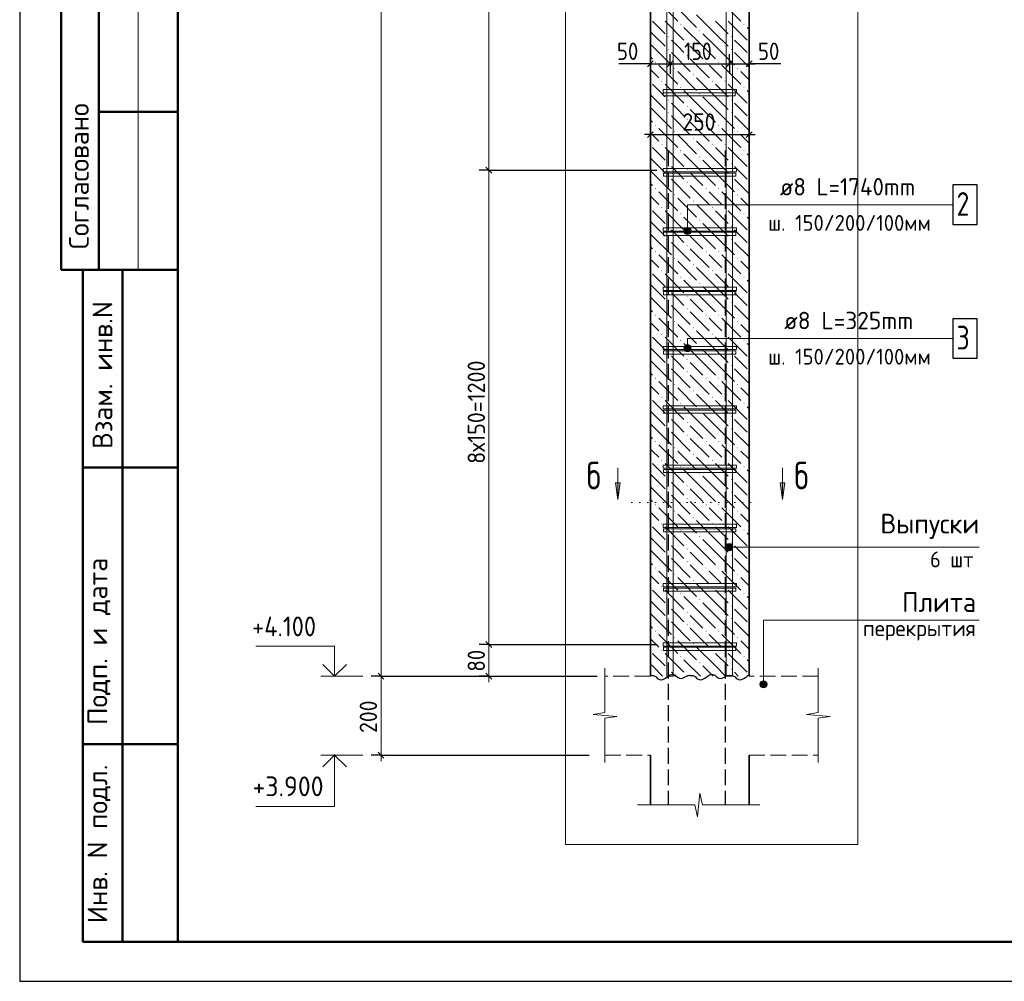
# Model space of a CAD drawing. Header units: millimetres. Extents: x 0 to 50400, y 0 to 35652.
# Tile 1 of 8: x 0 to 14958, y 0 to 14599. Entities that reach past the tile are written whole.
import ezdxf

# ---------------------------------------------------------------- set-up
doc = ezdxf.new("R2010")
doc.units = ezdxf.units.MM
doc.linetypes.add('______2', pattern=[324, 240, -84])
doc.linetypes.add('______9', pattern=[120, 0, -120])
for name, color, linetype, lineweight in [('Standard', 7, 'Continuous', 25), ('ЖБ Перекрытие верхний уровень', 7, 'Continuous', 35), ('ЖБ Пилон', 7, 'Continuous', 35), ('Позиционная метка диаметр_ шаг', 7, 'Continuous', 13), ('Позиционная метка линия выноска', 7, 'Continuous', 13), ('Примечания', 7, 'Continuous', 13), ('Размерная линия_ общее', 7, 'Continuous', 13), ('Узлы символ', 7, 'Continuous', 25)]:
    doc.layers.add(name, color=color, linetype=linetype, lineweight=lineweight)
doc.layers.add('Размерная выноска', color=7, linetype='Continuous')
doc.layers.add('Стена фоновая арматура Х1', color=7, linetype='______2', true_color=0xa0a0a0)
doc.layers.add('Стена Хомут', color=7, linetype='______2', true_color=0xa0a0a0)
doc.styles.add('ISOCPEUR', font='txt')

msp = doc.modelspace()

# ---------------------------------------------------------------- hatches: boundary and pattern name
at = {"layer": 'ЖБ Пилон', "linetype": 'Continuous', "lineweight": 18, "transparency": 33554687}
for points in [[(10036, 14531), (10044, 14539), (10051, 14531), (10044, 14523)], [(10996, 14531), (11004, 14539), (11011, 14531), (11004, 14523)], [(10324, 14435), (10332, 14443), (10339, 14435), (10332, 14427)], [(9844, 14339), (9852, 14347), (9859, 14339), (9852, 14331)], [(10132, 14243), (10140, 14251), (10147, 14243), (10140, 14235)], [(10804, 14339), (10812, 14347), (10819, 14339), (10812, 14331)], [(9844, 14147), (9852, 14155), (9859, 14147), (9852, 14139)], [(10804, 14147), (10812, 14155), (10819, 14147), (10812, 14139)], [(9652, 13955), (9660, 13963), (9667, 13955), (9660, 13947)], [(10132, 14051), (10140, 14059), (10147, 14051), (10140, 14043)], [(10420, 13955), (10428, 13963), (10435, 13955), (10428, 13947)], [(10612, 13955), (10620, 13963), (10627, 13955), (10620, 13947)], [(9940, 13859), (9948, 13867), (9955, 13859), (9948, 13851)], [(10228, 13763), (10236, 13771), (10243, 13763), (10236, 13755)], [(10900, 13859), (10908, 13867), (10915, 13859), (10908, 13851)], [(9748, 13667), (9756, 13675), (9763, 13667), (9756, 13659)], [(10516, 13667), (10524, 13675), (10531, 13667), (10524, 13659)], [(10708, 13667), (10716, 13675), (10723, 13667), (10716, 13659)], [(10036, 13571), (10044, 13579), (10051, 13571), (10044, 13563)], [(10324, 13475), (10332, 13483), (10339, 13475), (10332, 13467)], [(10996, 13571), (11004, 13579), (11011, 13571), (11004, 13563)], [(9844, 13379), (9852, 13387), (9859, 13379), (9852, 13371)], [(10804, 13379), (10812, 13387), (10819, 13379), (10812, 13371)], [(9844, 13187), (9852, 13195), (9859, 13187), (9852, 13179)], [(10132, 13283), (10140, 13291), (10147, 13283), (10140, 13275)], [(10804, 13187), (10812, 13195), (10819, 13187), (10812, 13179)], [(10132, 13091), (10140, 13099), (10147, 13091), (10140, 13083)], [(9652, 12995), (9660, 13003), (9667, 12995), (9660, 12987)], [(9940, 12899), (9948, 12907), (9955, 12899), (9948, 12891)], [(10420, 12995), (10428, 13003), (10435, 12995), (10428, 12987)], [(10612, 12995), (10620, 13003), (10627, 12995), (10620, 12987)], [(10900, 12899), (10908, 12907), (10915, 12899), (10908, 12891)], [(9748, 12707), (9756, 12715), (9763, 12707), (9756, 12699)], [(10228, 12803), (10236, 12811), (10243, 12803), (10236, 12795)], [(10516, 12707), (10524, 12715), (10531, 12707), (10524, 12699)], [(10708, 12707), (10716, 12715), (10723, 12707), (10716, 12699)], [(10036, 12611), (10044, 12619), (10051, 12611), (10044, 12603)], [(10996, 12611), (11004, 12619), (11011, 12611), (11004, 12603)], [(9844, 12419), (9852, 12427), (9859, 12419), (9852, 12411)], [(10324, 12515), (10332, 12523), (10339, 12515), (10332, 12507)], [(10804, 12419), (10812, 12427), (10819, 12419), (10812, 12411)], [(10132, 12323), (10140, 12331), (10147, 12323), (10140, 12315)], [(9844, 12227), (9852, 12235), (9859, 12227), (9852, 12219)], [(10132, 12131), (10140, 12139), (10147, 12131), (10140, 12123)], [(10804, 12227), (10812, 12235), (10819, 12227), (10812, 12219)], [(9652, 12035), (9660, 12043), (9667, 12035), (9660, 12027)], [(10420, 12035), (10428, 12043), (10435, 12035), (10428, 12027)], [(10612, 12035), (10620, 12043), (10627, 12035), (10620, 12027)], [(9940, 11939), (9948, 11947), (9955, 11939), (9948, 11931)], [(10228, 11843), (10236, 11851), (10243, 11843), (10236, 11835)], [(10900, 11939), (10908, 11947), (10915, 11939), (10908, 11931)], [(9748, 11747), (9756, 11755), (9763, 11747), (9756, 11739)], [(10516, 11747), (10524, 11755), (10531, 11747), (10524, 11739)], [(10708, 11747), (10716, 11755), (10723, 11747), (10716, 11739)], [(10036, 11651), (10044, 11659), (10051, 11651), (10044, 11643)], [(10324, 11555), (10332, 11563), (10339, 11555), (10332, 11547)], [(10996, 11651), (11004, 11659), (11011, 11651), (11004, 11643)], [(9844, 11459), (9852, 11467), (9859, 11459), (9852, 11451)], [(10132, 11363), (10140, 11371), (10147, 11363), (10140, 11355)], [(10804, 11459), (10812, 11467), (10819, 11459), (10812, 11451)], [(9844, 11267), (9852, 11275), (9859, 11267), (9852, 11259)], [(10804, 11267), (10812, 11275), (10819, 11267), (10812, 11259)], [(9652, 11075), (9660, 11083), (9667, 11075), (9660, 11067)], [(10132, 11171), (10140, 11179), (10147, 11171), (10140, 11163)], [(10420, 11075), (10428, 11083), (10435, 11075), (10428, 11067)], [(10612, 11075), (10620, 11083), (10627, 11075), (10620, 11067)], [(9940, 10979), (9948, 10987), (9955, 10979), (9948, 10971)], [(10900, 10979), (10908, 10987), (10915, 10979), (10908, 10971)], [(9748, 10787), (9756, 10795), (9763, 10787), (9756, 10779)], [(10228, 10883), (10236, 10891), (10243, 10883), (10236, 10875)], [(10516, 10787), (10524, 10795), (10531, 10787), (10524, 10779)], [(10708, 10787), (10716, 10795), (10723, 10787), (10716, 10779)], [(10036, 10691), (10044, 10699), (10051, 10691), (10044, 10683)], [(10996, 10691), (11004, 10699), (11011, 10691), (11004, 10683)], [(9844, 10499), (9852, 10507), (9859, 10499), (9852, 10491)], [(10324, 10595), (10332, 10603), (10339, 10595), (10332, 10587)], [(10804, 10499), (10812, 10507), (10819, 10499), (10812, 10491)], [(10132, 10403), (10140, 10411), (10147, 10403), (10140, 10395)], [(9844, 10307), (9852, 10315), (9859, 10307), (9852, 10299)], [(10132, 10211), (10140, 10219), (10147, 10211), (10140, 10203)], [(10804, 10307), (10812, 10315), (10819, 10307), (10812, 10299)], [(9652, 10115), (9660, 10123), (9667, 10115), (9660, 10107)], [(9940, 10019), (9948, 10027), (9955, 10019), (9948, 10011)], [(10420, 10115), (10428, 10123), (10435, 10115), (10428, 10107)], [(10612, 10115), (10620, 10123), (10627, 10115), (10620, 10107)], [(10900, 10019), (10908, 10027), (10915, 10019), (10908, 10011)], [(10228, 9923), (10236, 9931), (10243, 9923), (10236, 9915)], [(9748, 9827), (9756, 9835), (9763, 9827), (9756, 9819)], [(10036, 9731), (10044, 9739), (10051, 9731), (10044, 9723)], [(10516, 9827), (10524, 9835), (10531, 9827), (10524, 9819)], [(10708, 9827), (10716, 9835), (10723, 9827), (10716, 9819)], [(10996, 9731), (11004, 9739), (11011, 9731), (11004, 9723)], [(10324, 9635), (10332, 9643), (10339, 9635), (10332, 9627)], [(9844, 9539), (9852, 9547), (9859, 9539), (9852, 9531)], [(10132, 9443), (10140, 9451), (10147, 9443), (10140, 9435)], [(10804, 9539), (10812, 9547), (10819, 9539), (10812, 9531)], [(9844, 9347), (9852, 9355), (9859, 9347), (9852, 9339)], [(10804, 9347), (10812, 9355), (10819, 9347), (10812, 9339)], [(9652, 9155), (9660, 9163), (9667, 9155), (9660, 9147)], [(10132, 9251), (10140, 9259), (10147, 9251), (10140, 9243)], [(10420, 9155), (10428, 9163), (10435, 9155), (10428, 9147)], [(10612, 9155), (10620, 9163), (10627, 9155), (10620, 9147)], [(9940, 9059), (9948, 9067), (9955, 9059), (9948, 9051)], [(10900, 9059), (10908, 9067), (10915, 9059), (10908, 9051)], [(9748, 8867), (9756, 8875), (9763, 8867), (9756, 8859)], [(10228, 8963), (10236, 8971), (10243, 8963), (10236, 8955)], [(10516, 8867), (10524, 8875), (10531, 8867), (10524, 8859)], [(10708, 8867), (10716, 8875), (10723, 8867), (10716, 8859)], [(10036, 8771), (10044, 8779), (10051, 8771), (10044, 8763)], [(10324, 8675), (10332, 8683), (10339, 8675), (10332, 8667)], [(10996, 8771), (11004, 8779), (11011, 8771), (11004, 8763)], [(9844, 8579), (9852, 8587), (9859, 8579), (9852, 8571)], [(10804, 8579), (10812, 8587), (10819, 8579), (10812, 8571)], [(9844, 8387), (9852, 8395), (9859, 8387), (9852, 8379)], [(10132, 8483), (10140, 8491), (10147, 8483), (10140, 8475)], [(10804, 8387), (10812, 8395), (10819, 8387), (10812, 8379)], [(10132, 8291), (10140, 8299), (10147, 8291), (10140, 8283)], [(9652, 8195), (9660, 8203), (9667, 8195), (9660, 8187)], [(9940, 8099), (9948, 8107), (9955, 8099), (9948, 8091)], [(10420, 8195), (10428, 8203), (10435, 8195), (10428, 8187)], [(10612, 8195), (10620, 8203), (10627, 8195), (10620, 8187)], [(10900, 8099), (10908, 8107), (10915, 8099), (10908, 8091)], [(10228, 8003), (10236, 8011), (10243, 8003), (10236, 7995)], [(9748, 7907), (9756, 7915), (9763, 7907), (9756, 7899)], [(10036, 7811), (10044, 7819), (10051, 7811), (10044, 7803)], [(10516, 7907), (10524, 7915), (10531, 7907), (10524, 7899)], [(10708, 7907), (10716, 7915), (10723, 7907), (10716, 7899)], [(10996, 7811), (11004, 7819), (11011, 7811), (11004, 7803)], [(10324, 7715), (10332, 7723), (10339, 7715), (10332, 7707)], [(9844, 7619), (9852, 7627), (9859, 7619), (9852, 7611)], [(10132, 7523), (10140, 7531), (10147, 7523), (10140, 7515)], [(10804, 7619), (10812, 7627), (10819, 7619), (10812, 7611)], [(9844, 7427), (9852, 7435), (9859, 7427), (9852, 7419)], [(10132, 7331), (10140, 7339), (10147, 7331), (10140, 7323)], [(10804, 7427), (10812, 7435), (10819, 7427), (10812, 7419)], [(9652, 7235), (9660, 7243), (9667, 7235), (9660, 7227)], [(10420, 7235), (10428, 7243), (10435, 7235), (10428, 7227)], [(10612, 7235), (10620, 7243), (10627, 7235), (10620, 7227)], [(9940, 7139), (9948, 7147), (9955, 7139), (9948, 7131)], [(10228, 7043), (10236, 7051), (10243, 7043), (10236, 7035)], [(10900, 7139), (10908, 7147), (10915, 7139), (10908, 7131)], [(9748, 6947), (9756, 6955), (9763, 6947), (9756, 6939)], [(10516, 6947), (10524, 6955), (10531, 6947), (10524, 6939)], [(10708, 6947), (10716, 6955), (10723, 6947), (10716, 6939)], [(10036, 6851), (10044, 6859), (10051, 6851), (10044, 6843)], [(10324, 6755), (10332, 6763), (10339, 6755), (10332, 6747)], [(10996, 6851), (11004, 6859), (11011, 6851), (11004, 6843)], [(9844, 6659), (9852, 6667), (9859, 6659), (9852, 6651)], [(10804, 6659), (10812, 6667), (10819, 6659), (10812, 6651)], [(9844, 6467), (9852, 6475), (9859, 6467), (9852, 6459)], [(10132, 6563), (10140, 6571), (10147, 6563), (10140, 6555)], [(10804, 6467), (10812, 6475), (10819, 6467), (10812, 6459)], [(9652, 6275), (9660, 6283), (9667, 6275), (9660, 6267)], [(10132, 6371), (10140, 6379), (10147, 6371), (10140, 6363)], [(10420, 6275), (10428, 6283), (10435, 6275), (10428, 6267)], [(10612, 6275), (10620, 6283), (10627, 6275), (10620, 6267)], [(9940, 6179), (9948, 6187), (9955, 6179), (9948, 6171)], [(10900, 6179), (10908, 6187), (10915, 6179), (10908, 6171)], [(9748, 5987), (9756, 5995), (9763, 5987), (9756, 5979)], [(10228, 6083), (10236, 6091), (10243, 6083), (10236, 6075)], [(10516, 5987), (10524, 5995), (10531, 5987), (10524, 5979)], [(10708, 5987), (10716, 5995), (10723, 5987), (10716, 5979)], [(10036, 5891), (10044, 5899), (10051, 5891), (10044, 5883)], [(10996, 5891), (11004, 5899), (11011, 5891), (11004, 5883)], [(9844, 5699), (9852, 5707), (9859, 5699), (9852, 5691)], [(10324, 5795), (10332, 5803), (10339, 5795), (10332, 5787)], [(10804, 5699), (10812, 5707), (10819, 5699), (10812, 5691)], [(10132, 5603), (10140, 5611), (10147, 5603), (10140, 5595)], [(9844, 5507), (9852, 5515), (9859, 5507), (9852, 5499)], [(10132, 5411), (10140, 5419), (10147, 5411), (10140, 5403)], [(10804, 5507), (10812, 5515), (10819, 5507), (10812, 5499)], [(9652, 5315), (9660, 5323), (9667, 5315), (9660, 5307)], [(10420, 5315), (10428, 5323), (10435, 5315), (10428, 5307)], [(10612, 5315), (10620, 5323), (10627, 5315), (10620, 5307)], [(9940, 5219), (9948, 5227), (9955, 5219), (9948, 5211)], [(10228, 5123), (10236, 5131), (10243, 5123), (10236, 5115)], [(10900, 5219), (10908, 5227), (10915, 5219), (10908, 5211)], [(9748, 5027), (9756, 5035), (9763, 5027), (9756, 5019)], [(10036, 4931), (10044, 4939), (10051, 4931), (10044, 4923)], [(10516, 5027), (10524, 5035), (10531, 5027), (10524, 5019)], [(10708, 5027), (10716, 5035), (10723, 5027), (10716, 5019)], [(10996, 4931), (11004, 4939), (11011, 4931), (11004, 4923)], [(10324, 4835), (10332, 4843), (10339, 4835), (10332, 4827)], [(9844, 4739), (9852, 4747), (9859, 4739), (9852, 4731)], [(10132, 4643), (10140, 4651), (10147, 4643), (10140, 4635)], [(10804, 4739), (10812, 4747), (10819, 4739), (10812, 4731)]]:
    msp.add_hatch(color=7, dxfattribs=at).paths.add_polyline_path(points, flags=16)
at = {"layer": 'Позиционная метка линия выноска', "linetype": 'Continuous', "lineweight": 13, "transparency": 33554687}
for points in [[(10192, 11419), (10099, 11419), (10091, 11392)], [(10192, 11419), (10091, 11392), (10199, 11392)], [(10199, 11392), (10091, 11392), (10099, 11365)], [(10172, 11438), (10118, 11438), (10099, 11419)], [(10172, 11438), (10099, 11419), (10192, 11419)], [(10199, 11392), (10099, 11365), (10192, 11365)], [(10118, 11438), (10172, 11438), (10145, 11446)], [(10192, 11365), (10099, 11365), (10118, 11345)], [(10192, 11365), (10118, 11345), (10172, 11345)], [(10172, 11345), (10118, 11345), (10145, 11338)], [(10192, 9641), (10099, 9641), (10091, 9614)], [(10192, 9641), (10091, 9614), (10199, 9614)], [(10199, 9614), (10091, 9614), (10099, 9587)], [(10172, 9660), (10118, 9660), (10099, 9641)], [(10172, 9660), (10099, 9641), (10192, 9641)], [(10199, 9614), (10099, 9587), (10192, 9587)], [(10192, 9587), (10099, 9587), (10118, 9567)], [(10118, 9660), (10172, 9660), (10145, 9668)], [(10192, 9587), (10118, 9567), (10172, 9567)], [(10172, 9567), (10118, 9567), (10145, 9560)], [(10735, 6564), (10735, 6618), (10727, 6591)], [(10735, 6618), (10754, 6545), (10754, 6638)], [(10735, 6618), (10735, 6564), (10754, 6545)], [(10754, 6638), (10781, 6537), (10781, 6645)], [(10754, 6638), (10754, 6545), (10781, 6537)], [(10781, 6645), (10781, 6537), (10808, 6545)], [(10781, 6645), (10808, 6545), (10808, 6638)], [(10808, 6638), (10808, 6545), (10828, 6564)], [(10808, 6638), (10828, 6564), (10828, 6618)], [(10828, 6618), (10828, 6564), (10835, 6591)], [(11246, 4508), (11353, 4508), (11346, 4535)], [(11246, 4508), (11346, 4535), (11253, 4535)], [(11253, 4481), (11353, 4508), (11246, 4508)], [(11253, 4535), (11346, 4535), (11326, 4555)], [(11253, 4535), (11326, 4555), (11272, 4555)], [(11253, 4481), (11346, 4481), (11353, 4508)], [(11272, 4555), (11326, 4555), (11299, 4562)], [(11272, 4462), (11346, 4481), (11253, 4481)], [(11272, 4462), (11326, 4462), (11346, 4481)], [(11326, 4462), (11272, 4462), (11299, 4454)]]:
    msp.add_hatch(color=7, dxfattribs=at).paths.add_polyline_path(points)
at = {"layer": 'Узлы символ', "linetype": 'Continuous', "lineweight": 13, "transparency": 33554687}
for points in [[(9123, 7566), (9087, 7314), (9051, 7566)], [(11624, 7566), (11588, 7314), (11552, 7566)]]:
    msp.add_hatch(color=7, dxfattribs=at).paths.add_polyline_path(points, flags=16)

# ---------------------------------------------------------------- linework, layer by layer
at = {"layer": 'Standard', "color": 7, "linetype": 'Continuous', "lineweight": 25, "transparency": 33554687}
for p, q in [((2400, 35040), (2400, 1270)), ((9536, 13883), (9626, 13973)), ((9836, 13883), (9926, 13973)), ((10736, 13883), (10826, 13973)), ((11036, 13883), (11126, 13973)), ((9536, 12809), (9626, 12899)), ((11036, 12809), (11126, 12899))]:
    msp.add_line(p, q, dxfattribs=at)
at = {"layer": 'Standard', "color": 7, "linetype": 'Continuous', "lineweight": 50, "transparency": 33554687}
for p, q in [((632, 18600), (632, 10800)), ((632, 18600), (632, 10800)), ((1200, 18600), (1200, 10800)), ((2400, 13200), (1200, 13200)), ((0, 10800), (7, 10800)), ((632, 10800), (2400, 10800)), ((960, 600), (960, 10800)), ((960, 600), (960, 10800)), ((1560, 600), (1560, 10800)), ((960, 7800), (2400, 7800)), ((960, 3600), (2400, 3600)), ((2400, 600), (960, 600))]:
    msp.add_line(p, q, dxfattribs=at)
at = {"layer": 'Standard', "color": 7, "linetype": 'Continuous', "lineweight": 13, "transparency": 33554687}
for p, q in [((1800, 18600), (1800, 10800)), ((5212, 4634), (4576, 4634)), ((5212, 3434), (4576, 3434))]:
    msp.add_line(p, q, dxfattribs=at)
at = {"layer": 'Standard', "color": 7, "linetype": 'Continuous', "lineweight": -3, "transparency": 33554687}
for p, q in [((9581, 13928), (9581, 14078)), ((9881, 13928), (9881, 14078)), ((10781, 13928), (10781, 14078)), ((11081, 13928), (11081, 14078)), ((9581, 13928), (9491, 13928)), ((9581, 13928), (9581, 13778)), ((9581, 13928), (9581, 13928)), ((9581, 13928), (9881, 13928)), ((9881, 13928), (9881, 13778)), ((9881, 13928), (9881, 13928)), ((9881, 13928), (10781, 13928)), ((10781, 13928), (10781, 13778)), ((10781, 13928), (10781, 13927)), ((10781, 13928), (11081, 13928)), ((11081, 13928), (11081, 13778)), ((11081, 13928), (11081, 13928)), ((11081, 13928), (11171, 13928)), ((9581, 12854), (9581, 13004)), ((11081, 12854), (11081, 13004)), ((9581, 12854), (9491, 12854)), ((9581, 12854), (9581, 12704)), ((9581, 12854), (11081, 12854)), ((11081, 12854), (11081, 12704)), ((11081, 12854), (11171, 12854))]:
    msp.add_line(p, q, dxfattribs=at)
at = {"layer": 'Standard', "color": 7, "linetype": 'Continuous', "lineweight": 25, "transparency": 33554687}
msp.add_lwpolyline([(0, 0), (50400, 0), (50400, 35640), (0, 35640), (0, 0)], close=True, dxfattribs=at)
at = {"layer": 'Standard', "color": 220, "linetype": 'Continuous', "lineweight": 13, "transparency": 33554687}
msp.add_lwpolyline([(50400, 35640), (0, 35640), (0, 0), (50400, 0), (50400, 35640)], dxfattribs=at)
at = {"layer": 'Standard', "color": 7, "linetype": 'Continuous', "lineweight": 50, "transparency": 33554687}
msp.add_lwpolyline([(2400, 35040), (49800, 35040), (49800, 600), (2400, 600), (2400, 35040)], close=True, dxfattribs=at)
at = {"layer": 'Standard', "color": 254, "linetype": 'Continuous', "lineweight": 13, "true_color": 0xc4c4ff, "transparency": 33554687}
msp.add_lwpolyline([(8291, 2078), (12732, 2078), (12732, 32387), (8291, 32387), (8291, 2078)], dxfattribs=at)
at = {"layer": 'Standard', "color": 7, "linetype": 'Continuous', "lineweight": 13, "transparency": 33554687}
for points in [[(4785, 4634), (4785, 5090), (3585, 5090)], [(4785, 3434), (4785, 2654), (3585, 2654)]]:
    msp.add_lwpolyline(points, dxfattribs=at)
at = {"layer": 'Standard', "color": 7, "linetype": 'Continuous', "lineweight": 35, "transparency": 33554687}
for points in [[(4963, 4812), (4785, 4634), (4607, 4812)], [(4963, 3255), (4785, 3434), (4607, 3255)]]:
    msp.add_lwpolyline(points, dxfattribs=at)
at = {"layer": 'ЖБ Перекрытие верхний уровень', "color": 7, "linetype": '______2', "lineweight": 18, "transparency": 33554687}
for p, q in [((9581, 4634), (8891, 4634)), ((12132, 4634), (11081, 4634)), ((8891, 3434), (9581, 3434)), ((11081, 3434), (12132, 3434))]:
    msp.add_line(p, q, dxfattribs=at)
at = {"layer": 'ЖБ Пилон', "color": 7, "linetype": 'Continuous', "lineweight": 35, "transparency": 33554687}
for p, q in [((9581, 28634), (9581, 4634)), ((11081, 4634), (11081, 28634)), ((9581, 3434), (9581, 2678)), ((11081, 2678), (11081, 3434))]:
    msp.add_line(p, q, dxfattribs=at)
at = {"layer": 'ЖБ Пилон', "color": 9, "linetype": 'Continuous', "lineweight": 18, "true_color": 0xc7c7c7, "transparency": 33554687}
for p, q in [((9708, 14867), (9996, 14579)), ((10668, 14867), (10956, 14579)), ((9996, 14771), (10284, 14483)), ((10572, 14387), (10284, 14675)), ((9612, 14579), (9804, 14387)), ((9804, 14579), (10092, 14291)), ((10572, 14579), (10764, 14387)), ((10764, 14579), (11052, 14291)), ((9612, 14387), (9581, 14417)), ((9612, 14387), (9804, 14195)), ((10380, 14195), (10092, 14483)), ((10380, 14387), (10572, 14195)), ((10572, 14387), (10764, 14195)), ((11081, 14453), (11052, 14483)), ((9581, 14225), (9612, 14195)), ((9996, 14195), (9900, 14291)), ((10956, 14195), (10860, 14291)), ((9612, 14195), (9900, 13907)), ((9900, 14099), (10188, 13811)), ((10092, 14099), (9996, 14195)), ((10188, 14195), (10380, 14003)), ((10380, 14195), (10572, 14003)), ((10572, 14195), (10860, 13907)), ((10860, 14099), (11081, 13877)), ((11052, 14099), (10956, 14195)), ((9581, 14033), (9612, 14003)), ((10188, 14003), (10476, 13715)), ((9612, 13811), (9581, 13841)), ((9708, 13715), (9612, 13811)), ((9708, 13907), (9996, 13619)), ((9996, 13811), (10284, 13523)), ((10572, 13811), (10476, 13907)), ((10668, 13715), (10572, 13811)), ((10668, 13907), (10956, 13619)), ((10956, 13811), (11081, 13685)), ((9612, 13619), (9804, 13427)), ((9804, 13619), (10092, 13331)), ((10572, 13427), (10284, 13715)), ((10572, 13619), (10764, 13427)), ((10764, 13619), (11052, 13331)), ((10380, 13235), (10092, 13523)), ((11081, 13493), (11052, 13523)), ((9612, 13427), (9581, 13457)), ((9612, 13427), (9804, 13235)), ((9996, 13235), (9900, 13331)), ((10380, 13427), (10572, 13235)), ((10572, 13427), (10764, 13235)), ((10956, 13235), (10860, 13331)), ((9581, 13265), (9612, 13235)), ((9612, 13235), (9900, 12947)), ((10092, 13139), (9996, 13235)), ((10188, 13235), (10380, 13043)), ((10380, 13235), (10572, 13043)), ((10572, 13235), (10860, 12947)), ((11052, 13139), (10956, 13235)), ((9581, 13073), (9612, 13043)), ((9900, 13139), (10188, 12851)), ((10188, 13043), (10476, 12755)), ((10860, 13139), (11081, 12917)), ((9612, 12851), (9581, 12881)), ((9708, 12947), (9996, 12659)), ((10572, 12851), (10476, 12947)), ((10668, 12947), (10956, 12659)), ((9708, 12755), (9612, 12851)), ((9996, 12851), (10284, 12563)), ((10572, 12467), (10284, 12755)), ((10668, 12755), (10572, 12851)), ((10956, 12851), (11081, 12725)), ((9612, 12659), (9804, 12467)), ((9804, 12659), (10092, 12371)), ((10572, 12659), (10764, 12467)), ((10764, 12659), (11052, 12371)), ((9612, 12467), (9581, 12497)), ((9612, 12467), (9804, 12275)), ((10380, 12275), (10092, 12563)), ((10380, 12467), (10572, 12275)), ((10572, 12467), (10764, 12275)), ((11081, 12533), (11052, 12563)), ((9581, 12305), (9612, 12275)), ((9612, 12275), (9900, 11987)), ((9996, 12275), (9900, 12371)), ((10092, 12179), (9996, 12275)), ((10188, 12275), (10380, 12083)), ((10380, 12275), (10572, 12083)), ((10572, 12275), (10860, 11987)), ((10956, 12275), (10860, 12371)), ((11052, 12179), (10956, 12275)), ((9900, 12179), (10188, 11891)), ((10860, 12179), (11081, 11957)), ((9581, 12113), (9612, 12083)), ((9708, 11987), (9996, 11699)), ((10188, 12083), (10476, 11795)), ((10572, 11891), (10476, 11987)), ((10668, 11987), (10956, 11699)), ((9612, 11891), (9581, 11921)), ((9708, 11795), (9612, 11891)), ((9996, 11891), (10284, 11603)), ((10668, 11795), (10572, 11891)), ((10956, 11891), (11081, 11765)), ((9612, 11699), (9804, 11507)), ((9804, 11699), (10092, 11411)), ((10572, 11507), (10284, 11795)), ((10572, 11699), (10764, 11507)), ((10764, 11699), (11052, 11411)), ((9612, 11507), (9581, 11537)), ((10380, 11315), (10092, 11603)), ((11081, 11573), (11052, 11603)), ((9612, 11507), (9804, 11315)), ((9996, 11315), (9900, 11411)), ((10380, 11507), (10572, 11315)), ((10572, 11507), (10764, 11315)), ((10956, 11315), (10860, 11411)), ((9581, 11345), (9612, 11315)), ((9612, 11315), (9900, 11027)), ((9900, 11219), (10188, 10931)), ((10092, 11219), (9996, 11315)), ((10188, 11315), (10380, 11123)), ((10380, 11315), (10572, 11123)), ((10572, 11315), (10860, 11027)), ((10860, 11219), (11081, 10997)), ((11052, 11219), (10956, 11315)), ((9581, 11153), (9612, 11123)), ((10188, 11123), (10476, 10835)), ((9612, 10931), (9581, 10961)), ((9708, 10835), (9612, 10931)), ((9708, 11027), (9996, 10739)), ((9996, 10931), (10284, 10643)), ((10572, 10931), (10476, 11027)), ((10668, 10835), (10572, 10931)), ((10668, 11027), (10956, 10739)), ((10956, 10931), (11081, 10805)), ((10572, 10547), (10284, 10835)), ((9612, 10739), (9804, 10547)), ((9804, 10739), (10092, 10451)), ((10380, 10355), (10092, 10643)), ((10572, 10739), (10764, 10547)), ((10764, 10739), (11052, 10451)), ((11081, 10613), (11052, 10643)), ((9612, 10547), (9581, 10577)), ((9612, 10547), (9804, 10355)), ((10380, 10547), (10572, 10355)), ((10572, 10547), (10764, 10355)), ((9581, 10385), (9612, 10355)), ((9612, 10355), (9900, 10067)), ((9996, 10355), (9900, 10451)), ((10092, 10259), (9996, 10355)), ((10188, 10355), (10380, 10163)), ((10380, 10355), (10572, 10163)), ((10572, 10355), (10860, 10067)), ((10956, 10355), (10860, 10451)), ((11052, 10259), (10956, 10355)), ((9581, 10193), (9612, 10163)), ((9900, 10259), (10188, 9971)), ((10860, 10259), (11081, 10037)), ((9708, 10067), (9996, 9779)), ((10188, 10163), (10476, 9875)), ((10572, 9971), (10476, 10067)), ((10668, 10067), (10956, 9779)), ((9612, 9971), (9581, 10001)), ((9708, 9875), (9612, 9971)), ((9996, 9971), (10284, 9683)), ((10572, 9587), (10284, 9875)), ((10668, 9875), (10572, 9971)), ((10956, 9971), (11081, 9845)), ((9612, 9779), (9804, 9587)), ((9804, 9779), (10092, 9491)), ((10572, 9779), (10764, 9587)), ((10764, 9779), (11052, 9491)), ((9612, 9587), (9581, 9617)), ((9612, 9587), (9804, 9395)), ((10380, 9395), (10092, 9683)), ((10380, 9587), (10572, 9395)), ((10572, 9587), (10764, 9395)), ((11081, 9653), (11052, 9683)), ((9581, 9425), (9612, 9395)), ((9996, 9395), (9900, 9491)), ((10956, 9395), (10860, 9491)), ((9612, 9395), (9900, 9107)), ((9900, 9299), (10188, 9011)), ((10092, 9299), (9996, 9395)), ((10188, 9395), (10380, 9203)), ((10380, 9395), (10572, 9203)), ((10572, 9395), (10860, 9107)), ((10860, 9299), (11081, 9077)), ((11052, 9299), (10956, 9395)), ((9581, 9233), (9612, 9203)), ((10188, 9203), (10476, 8915)), ((9612, 9011), (9581, 9041)), ((9708, 8915), (9612, 9011)), ((9708, 9107), (9996, 8819)), ((9996, 9011), (10284, 8723)), ((10572, 9011), (10476, 9107)), ((10668, 8915), (10572, 9011)), ((10668, 9107), (10956, 8819)), ((10956, 9011), (11081, 8885)), ((10572, 8627), (10284, 8915)), ((9612, 8819), (9804, 8627)), ((9804, 8819), (10092, 8531)), ((10380, 8435), (10092, 8723)), ((10572, 8819), (10764, 8627)), ((10764, 8819), (11052, 8531)), ((11081, 8693), (11052, 8723)), ((9612, 8627), (9581, 8657)), ((9612, 8627), (9804, 8435)), ((9996, 8435), (9900, 8531)), ((10380, 8627), (10572, 8435)), ((10572, 8627), (10764, 8435)), ((10956, 8435), (10860, 8531)), ((9581, 8465), (9612, 8435)), ((9612, 8435), (9900, 8147)), ((10092, 8339), (9996, 8435)), ((10188, 8435), (10380, 8243)), ((10380, 8435), (10572, 8243)), ((10572, 8435), (10860, 8147)), ((11052, 8339), (10956, 8435)), ((9581, 8273), (9612, 8243)), ((9900, 8339), (10188, 8051)), ((10188, 8243), (10476, 7955)), ((10860, 8339), (11081, 8117)), ((9612, 8051), (9581, 8081)), ((9708, 8147), (9996, 7859)), ((10572, 8051), (10476, 8147)), ((10668, 8147), (10956, 7859)), ((9708, 7955), (9612, 8051)), ((9996, 8051), (10284, 7763)), ((10572, 7667), (10284, 7955)), ((10668, 7955), (10572, 8051)), ((10956, 8051), (11081, 7925)), ((9612, 7859), (9804, 7667)), ((9804, 7859), (10092, 7571)), ((10572, 7859), (10764, 7667)), ((10764, 7859), (11052, 7571)), ((9612, 7667), (9581, 7697)), ((9612, 7667), (9804, 7475)), ((10380, 7475), (10092, 7763)), ((10380, 7667), (10572, 7475)), ((10572, 7667), (10764, 7475)), ((11081, 7733), (11052, 7763)), ((9581, 7505), (9612, 7475)), ((9996, 7475), (9900, 7571)), ((10956, 7475), (10860, 7571)), ((9612, 7475), (9900, 7187)), ((9900, 7379), (10188, 7091)), ((10092, 7379), (9996, 7475)), ((10188, 7475), (10380, 7283)), ((10380, 7475), (10572, 7283)), ((10572, 7475), (10860, 7187)), ((10860, 7379), (11081, 7157)), ((11052, 7379), (10956, 7475)), ((9581, 7313), (9612, 7283)), ((9708, 7187), (9996, 6899)), ((10188, 7283), (10476, 6995)), ((10572, 7091), (10476, 7187)), ((10668, 7187), (10956, 6899)), ((9612, 7091), (9581, 7121)), ((9708, 6995), (9612, 7091)), ((9996, 7091), (10284, 6803)), ((10668, 6995), (10572, 7091)), ((10956, 7091), (11081, 6965)), ((9612, 6899), (9804, 6707)), ((9804, 6899), (10092, 6611)), ((10572, 6707), (10284, 6995)), ((10572, 6899), (10764, 6707)), ((10764, 6899), (11052, 6611)), ((9612, 6707), (9581, 6737)), ((10380, 6515), (10092, 6803)), ((11081, 6773), (11052, 6803)), ((9612, 6707), (9804, 6515)), ((9996, 6515), (9900, 6611)), ((10380, 6707), (10572, 6515)), ((10572, 6707), (10764, 6515)), ((10956, 6515), (10860, 6611)), ((9581, 6545), (9612, 6515)), ((9612, 6515), (9900, 6227)), ((10092, 6419), (9996, 6515)), ((10188, 6515), (10380, 6323)), ((10380, 6515), (10572, 6323)), ((10572, 6515), (10860, 6227)), ((11052, 6419), (10956, 6515)), ((9581, 6353), (9612, 6323)), ((9900, 6419), (10188, 6131)), ((10188, 6323), (10476, 6035)), ((10860, 6419), (11081, 6197)), ((9612, 6131), (9581, 6161)), ((9708, 6227), (9996, 5939)), ((10572, 6131), (10476, 6227)), ((10668, 6227), (10956, 5939)), ((9708, 6035), (9612, 6131)), ((9996, 6131), (10284, 5843)), ((10572, 5747), (10284, 6035)), ((10668, 6035), (10572, 6131)), ((10956, 6131), (11081, 6005)), ((9612, 5939), (9804, 5747)), ((9804, 5939), (10092, 5651)), ((10380, 5555), (10092, 5843)), ((10572, 5939), (10764, 5747)), ((10764, 5939), (11052, 5651)), ((11081, 5813), (11052, 5843)), ((9612, 5747), (9581, 5777)), ((9612, 5747), (9804, 5555)), ((10380, 5747), (10572, 5555)), ((10572, 5747), (10764, 5555)), ((9581, 5585), (9612, 5555)), ((9612, 5555), (9900, 5267)), ((9996, 5555), (9900, 5651)), ((10092, 5459), (9996, 5555)), ((10188, 5555), (10380, 5363)), ((10380, 5555), (10572, 5363)), ((10572, 5555), (10860, 5267)), ((10956, 5555), (10860, 5651)), ((11052, 5459), (10956, 5555)), ((9581, 5393), (9612, 5363)), ((9900, 5459), (10188, 5171)), ((10860, 5459), (11081, 5237)), ((9708, 5267), (9996, 4979)), ((10188, 5363), (10476, 5075)), ((10572, 5171), (10476, 5267)), ((10668, 5267), (10956, 4979)), ((9612, 5171), (9581, 5201)), ((9708, 5075), (9612, 5171)), ((9996, 5171), (10284, 4883)), ((10668, 5075), (10572, 5171)), ((10956, 5171), (11081, 5045)), ((9612, 4979), (9804, 4787)), ((9804, 4979), (10092, 4691)), ((10572, 4787), (10284, 5075)), ((10572, 4979), (10764, 4787)), ((10764, 4979), (11052, 4691)), ((9612, 4787), (9581, 4817)), ((9612, 4787), (9765, 4634)), ((10341, 4634), (10092, 4883)), ((10380, 4787), (10533, 4634)), ((10572, 4787), (10725, 4634)), ((11081, 4853), (11052, 4883)), ((9957, 4634), (9900, 4691)), ((10917, 4634), (10860, 4691))]:
    msp.add_line(p, q, dxfattribs=at)
at = {"layer": 'Позиционная метка линия выноска', "color": 253, "linetype": '______2', "lineweight": 25, "true_color": 0xa0a0a0, "transparency": 33554687}
for p, q in [((9853, 12614), (9853, 2678)), ((10716, 12614), (10716, 2678))]:
    msp.add_line(p, q, dxfattribs=at)
at = {"layer": 'Позиционная метка линия выноска', "color": 7, "linetype": 'Continuous', "lineweight": 13, "transparency": 33554687}
for p, q in [((10091, 11392), (10091, 11392)), ((10145, 11446), (10145, 11446)), ((10199, 11392), (10199, 11392)), ((10145, 11338), (10145, 11338)), ((10091, 9614), (10091, 9614)), ((10145, 9668), (10145, 9668)), ((10199, 9614), (10199, 9614)), ((10145, 9560), (10145, 9560)), ((10727, 6591), (10727, 6591)), ((10781, 6645), (10781, 6645)), ((10835, 6591), (10835, 6591)), ((10781, 6537), (10781, 6537)), ((11246, 4508), (11246, 4508)), ((11299, 4562), (11299, 4562)), ((11353, 4508), (11353, 4508)), ((11299, 4454), (11299, 4454))]:
    msp.add_line(p, q, dxfattribs=at)
for points in [[(14174, 11790), (10145, 11790), (10145, 11392)], [(14174, 9760), (10145, 9760), (10145, 9614)], [(10781, 6591), (11580, 6591), (14575, 6591)], [(11299, 4508), (11299, 5481), (14575, 5481)]]:
    msp.add_lwpolyline(points, dxfattribs=at)
for centre in [(10145, 11392), (10145, 9614), (10781, 6591), (11299, 4508)]:
    msp.add_circle(centre, 54, dxfattribs=at)
at = {"layer": 'Примечания', "color": 7, "linetype": 'Continuous', "lineweight": 13, "transparency": 33554687}
for p, q in [((8891, 4754), (8891, 4080)), ((12131, 4754), (12131, 4080)), ((8891, 4080), (8711, 4051)), ((8711, 4051), (9071, 4022)), ((12131, 4080), (11951, 4051)), ((11951, 4051), (12311, 4022)), ((9071, 4022), (8891, 3994)), ((8891, 3994), (8891, 3320)), ((12311, 4022), (12131, 3994)), ((12131, 3994), (12131, 3320)), ((8891, 3320), (8891, 3320)), ((12131, 3320), (12131, 3320)), ((10297, 2498), (10334, 2858)), ((10334, 2858), (10371, 2678)), ((9385, 2678), (10259, 2678)), ((10259, 2678), (10297, 2498)), ((10371, 2678), (11245, 2678)), ((11245, 2678), (11245, 2678))]:
    msp.add_line(p, q, dxfattribs=at)
at = {"layer": 'Примечания', "color": 7, "linetype": 'Continuous', "lineweight": 25, "transparency": 33554687}
for points in [[(9581, 4644), (9604, 4644), (9628, 4641), (9649, 4633), (9667, 4620), (9682, 4604), (9699, 4591), (9721, 4583), (9745, 4579), (9768, 4584), (9790, 4592), (9811, 4602), (9829, 4615), (9845, 4629), (9862, 4642), (9883, 4653), (9905, 4659), (9929, 4658), (9953, 4652), (9970, 4639), (9986, 4624), (10003, 4610), (10023, 4600), (10047, 4598), (10070, 4603), (10091, 4612), (10112, 4623), (10133, 4633), (10153, 4642), (10177, 4647), (10181, 4647)], [(10181, 4644), (10204, 4644), (10228, 4641), (10249, 4633), (10267, 4620), (10282, 4604), (10299, 4591), (10321, 4583), (10345, 4579), (10368, 4584), (10390, 4592), (10411, 4602), (10429, 4615), (10445, 4629), (10462, 4642), (10483, 4653), (10505, 4659), (10529, 4658), (10553, 4652), (10570, 4639), (10586, 4624), (10603, 4610), (10623, 4600), (10647, 4598), (10670, 4603), (10691, 4612), (10712, 4623), (10733, 4633), (10753, 4642), (10777, 4647), (10781, 4647)], [(10781, 4644), (10804, 4644), (10828, 4641), (10849, 4633), (10867, 4620), (10882, 4604), (10899, 4591), (10921, 4583), (10945, 4579), (10968, 4584), (10990, 4592), (11011, 4602), (11029, 4615), (11045, 4629), (11062, 4642), (11081, 4652)]]:
    msp.add_lwpolyline(points, dxfattribs=at)
at = {"layer": 'Размерная выноска', "color": 7, "linetype": 'Continuous', "lineweight": -3, "transparency": 33554687}
for p, q in [((9581, 13928), (9101, 13928)), ((11561, 13928), (11081, 13928))]:
    msp.add_line(p, q, dxfattribs=at)
at = {"layer": 'Размерная линия_ общее', "color": 7, "linetype": 'Continuous', "lineweight": 13, "transparency": 33554687}
for p, q in [((5489, 28634), (5489, 4634)), ((7129, 12314), (7129, 25514)), ((7129, 5114), (7129, 12314)), ((7129, 4634), (7129, 5114)), ((5489, 4634), (5489, 3434)), ((7129, 4634), (7129, 4544)), ((5489, 3434), (5489, 3344))]:
    msp.add_line(p, q, dxfattribs=at)
at = {"layer": 'Размерная линия_ общее', "color": 7, "linetype": 'Continuous', "lineweight": -3, "transparency": 33554687}
for p, q in [((7129, 12314), (6979, 12314)), ((7129, 12314), (7279, 12314)), ((7129, 12314), (9681, 12314)), ((7129, 5114), (6979, 5114)), ((7129, 5114), (7279, 5114)), ((5489, 4634), (5339, 4634)), ((5489, 4634), (5639, 4634)), ((5489, 4634), (8771, 4634)), ((7129, 4634), (6979, 4634)), ((7129, 4634), (7279, 4634)), ((7129, 4634), (7129, 4634)), ((5489, 3434), (5339, 3434)), ((5489, 3434), (5639, 3434)), ((5489, 3434), (8651, 3434))]:
    msp.add_line(p, q, dxfattribs=at)
at = {"layer": 'Размерная линия_ общее', "color": 7, "linetype": 'Continuous', "lineweight": 25, "transparency": 33554687}
for p, q in [((7174, 12269), (7084, 12359)), ((7174, 5069), (7084, 5159)), ((5444, 4679), (5534, 4589)), ((7174, 4589), (7084, 4679)), ((5444, 3479), (5534, 3389))]:
    msp.add_line(p, q, dxfattribs=at)
at = {"layer": 'Размерная линия_ общее', "color": 7, "linetype": 'Continuous', "lineweight": -3, "transparency": 33554687}
msp.add_lwpolyline([(7129, 5114), (7739, 5114), (7739, 5114), (9685, 5114)], dxfattribs=at)
at = {"layer": 'Стена фоновая арматура Х1', "color": 7, "linetype": 'Continuous', "lineweight": 18, "transparency": 33554687}
for points in [[(10733, 4634), (10733, 29204), (10727, 29249), (10712, 29294), (10689, 29336), (10660, 29370), (10626, 29399), (10584, 29422), (10539, 29437), (10493, 29444), (8843, 29444), (8843, 29540), (10500, 29540), (10560, 29531), (10623, 29510), (10681, 29478), (10728, 29438), (10768, 29391), (10800, 29333), (10821, 29270), (10829, 29210), (10829, 4634), (10733, 4634)], [(10733, 4634), (10733, 29204), (10727, 29249), (10712, 29294), (10689, 29336), (10660, 29370), (10626, 29399), (10584, 29422), (10539, 29437), (10493, 29444), (8843, 29444), (8843, 29540), (10500, 29540), (10560, 29531), (10623, 29510), (10681, 29478), (10728, 29438), (10768, 29391), (10800, 29333), (10821, 29270), (10829, 29210), (10829, 4634), (10733, 4634)], [(10733, 4634), (10733, 29204), (10727, 29249), (10712, 29294), (10689, 29336), (10660, 29370), (10626, 29399), (10584, 29422), (10539, 29437), (10493, 29444), (8843, 29444), (8843, 29540), (10500, 29540), (10560, 29531), (10623, 29510), (10681, 29478), (10728, 29438), (10768, 29391), (10800, 29333), (10821, 29270), (10829, 29210), (10829, 4634), (10733, 4634)], [(9833, 4634), (9833, 29210), (9842, 29270), (9863, 29333), (9895, 29391), (9935, 29438), (9982, 29478), (10040, 29510), (10102, 29531), (10163, 29540), (12180, 29540), (12180, 29444), (10169, 29444), (10124, 29437), (10079, 29422), (10037, 29399), (10003, 29370), (9974, 29336), (9951, 29294), (9936, 29249), (9929, 29204), (9929, 4634), (9833, 4634)], [(9833, 4634), (9833, 29210), (9842, 29270), (9863, 29333), (9895, 29391), (9935, 29438), (9982, 29478), (10040, 29510), (10102, 29531), (10163, 29540), (12180, 29540), (12180, 29444), (10169, 29444), (10124, 29437), (10079, 29422), (10037, 29399), (10003, 29370), (9974, 29336), (9951, 29294), (9936, 29249), (9929, 29204), (9929, 4634), (9833, 4634)], [(9833, 4634), (9833, 29210), (9842, 29270), (9863, 29333), (9895, 29391), (9935, 29438), (9982, 29478), (10040, 29510), (10102, 29531), (10163, 29540), (12180, 29540), (12180, 29444), (10169, 29444), (10124, 29437), (10079, 29422), (10037, 29399), (10003, 29370), (9974, 29336), (9951, 29294), (9936, 29249), (9929, 29204), (9929, 4634), (9833, 4634)]]:
    msp.add_lwpolyline(points, dxfattribs=at)
at = {"layer": 'Стена Хомут', "color": 36, "linetype": 'Continuous', "lineweight": 13, "true_color": 0x6e3c1e, "transparency": 33554687}
for points in [[(9773, 13538), (10889, 13538), (10889, 13490), (9773, 13490), (9773, 13538)], [(9773, 13490), (10871, 13490), (10871, 13442), (9773, 13442), (9773, 13490)], [(9773, 12338), (10889, 12338), (10889, 12290), (9773, 12290), (9773, 12338)], [(9782, 12271), (10880, 12271), (10880, 12223), (9782, 12223), (9782, 12271)], [(9773, 11438), (10889, 11438), (10889, 11390), (9773, 11390), (9773, 11438)], [(9782, 11371), (10880, 11371), (10880, 11323), (9782, 11323), (9782, 11371)], [(9773, 10538), (10889, 10538), (10889, 10490), (9773, 10490), (9773, 10538)], [(9782, 10471), (10880, 10471), (10880, 10423), (9782, 10423), (9782, 10471)], [(9773, 9638), (10889, 9638), (10889, 9590), (9773, 9590), (9773, 9638)], [(9782, 9571), (10880, 9571), (10880, 9523), (9782, 9523), (9782, 9571)], [(9773, 8738), (10889, 8738), (10889, 8690), (9773, 8690), (9773, 8738)], [(9782, 8671), (10880, 8671), (10880, 8623), (9782, 8623), (9782, 8671)], [(9773, 7838), (10889, 7838), (10889, 7790), (9773, 7790), (9773, 7838)], [(9782, 7771), (10880, 7771), (10880, 7723), (9782, 7723), (9782, 7771)], [(9773, 6938), (10889, 6938), (10889, 6890), (9773, 6890), (9773, 6938)], [(9782, 6871), (10880, 6871), (10880, 6823), (9782, 6823), (9782, 6871)], [(9773, 6038), (10889, 6038), (10889, 5990), (9773, 5990), (9773, 6038)], [(9782, 5971), (10880, 5971), (10880, 5923), (9782, 5923), (9782, 5971)], [(9773, 5138), (10889, 5138), (10889, 5090), (9773, 5090), (9773, 5138)], [(9782, 5071), (10880, 5071), (10880, 5023), (9782, 5023), (9782, 5071)]]:
    msp.add_lwpolyline(points, dxfattribs=at)
at = {"layer": 'Стена Хомут', "color": 7, "linetype": 'Continuous', "lineweight": 25, "transparency": 33554687}
for points in [[(14174, 11490), (14546, 11490), (14546, 12090), (14174, 12090), (14174, 11490)], [(14174, 9460), (14546, 9460), (14546, 10060), (14174, 10060), (14174, 9460)]]:
    msp.add_lwpolyline(points, dxfattribs=at)
at = {"layer": 'Узлы символ', "color": 7, "linetype": 'Continuous', "lineweight": 13, "transparency": 33554687}
for p, q in [((9087, 7314), (9087, 7794)), ((11588, 7314), (11588, 7794)), ((9087, 7314), (9051, 7566)), ((9051, 7566), (9123, 7566)), ((9087, 7566), (9087, 7584)), ((9123, 7566), (9087, 7314)), ((11588, 7314), (11552, 7566)), ((11552, 7566), (11624, 7566)), ((11588, 7566), (11588, 7584)), ((11624, 7566), (11588, 7314)), ((9087, 7314), (9087, 7314)), ((9087, 7314), (9087, 7314)), ((9087, 7314), (9087, 7314)), ((11588, 7314), (11588, 7314)), ((11588, 7314), (11588, 7314)), ((11588, 7314), (11588, 7314))]:
    msp.add_line(p, q, dxfattribs=at)
at = {"layer": 'Узлы символ', "color": 7, "linetype": '______9', "lineweight": 13, "transparency": 33554687}
msp.add_line((9301, 7267), (11341, 7267), dxfattribs=at)

# ---------------------------------------------------------------- texts
at = {"layer": 'Standard', "color": 7, "linetype": 'Continuous', "lineweight": 25, "transparency": 33554687, "char_height": 264, "attachment_point": 7, "style": 'ISOCPEUR'}
for s, insert, width in [('\\W0.87;50', (9073, 13988), 484.71), ('\\W0.83;150', (10094, 13988), 610.29), ('\\W0.87;50', (11216, 13988), 484.72), ('\\W0.91;250', (10067, 12914), 674.39)]:
    msp.add_mtext(s, dxfattribs=dict(at, insert=insert, width=width))
at = {"layer": 'Standard', "color": 7, "linetype": 'Continuous', "lineweight": 50, "transparency": 33554687, "char_height": 300, "attachment_point": 7, "rotation": 90, "style": 'ISOCPEUR'}
for s, insert, width in [('\\A1;{\\fISOCPEUR|i0|b0;\\H300.000000;\\W1.000000;\\C7;Согласовано}\\P', (1050, 11114), 2486.25), ('\\A1;{\\fISOCPEUR|i0|b0;\\H300.000000;\\W1.000000;\\C7;Взам. инв.N}\\P', (1408, 8083), 2290.92), ('\\A1;{\\fISOCPEUR|i0|b0;\\H300.000000;\\W1.000000;\\C7;Подп. и дата}\\P', (1379, 3891), 2636.47), ('\\A1;{\\fISOCPEUR|i0|b0;\\H300.000000;\\W1.000000;\\C7;Инв. N подл.}\\P', (1379, 881), 2426.15)]:
    msp.add_mtext(s, dxfattribs=dict(at, insert=insert, width=width))
at = {"layer": 'ЖБ Пилон', "color": 7, "linetype": 'Continuous', "lineweight": 25, "transparency": 33554687, "char_height": 300, "attachment_point": 7, "style": 'ISOCPEUR'}
for s, insert, width in [('\\W0.90;+4.100', (3531, 5238), 1244.55), ('\\W0.95;+3.900', (3537, 2810), 1281.45)]:
    msp.add_mtext(s, dxfattribs=dict(at, insert=insert, width=width))
at = {"layer": 'Позиционная метка диаметр_ шаг', "color": 7, "linetype": 'Continuous', "lineweight": 18, "transparency": 33554687, "char_height": 240, "width": 2680.09, "attachment_point": 7, "style": 'ISOCPEUR'}
for insert in [(11370, 11394), (11370, 9363)]:
    msp.add_mtext('\\W0.95;ш. 150/200/100мм', dxfattribs=dict(at, insert=insert))
at = {"layer": 'Позиционная метка диаметр_ шаг', "color": 7, "linetype": 'Continuous', "lineweight": 25, "transparency": 33554687, "attachment_point": 7, "style": 'ISOCPEUR'}
for s, insert, char_height, width in [('\\W0.96;Выпуски', (13075, 6717), 300, 1643.32), ('\\W0.94;6 шт', (13830, 6285), 240, 856.52), ('\\W0.95;Плита', (13405, 5607), 300, 1311.99), ('\\W0.97;перекрытия', (12810, 5175), 240, 1867.51)]:
    msp.add_mtext(s, dxfattribs=dict(at, insert=insert, char_height=char_height, width=width))
at = {"layer": 'Размерная линия_ общее', "color": 7, "linetype": 'Continuous', "lineweight": 25, "transparency": 33554687, "char_height": 264, "attachment_point": 7, "rotation": 90, "style": 'ISOCPEUR'}
for s, insert, width in [('\\W0.92;8х150=1200', (7069, 7856), 1862.15), ('\\W0.87;80', (7069, 4702), 484.71), ('\\W0.91;200', (5429, 3770), 674.38)]:
    msp.add_mtext(s, dxfattribs=dict(at, insert=insert, width=width))
at = {"layer": 'Стена Хомут', "color": 7, "linetype": 'Continuous', "lineweight": 13, "transparency": 33554687, "attachment_point": 7, "style": 'ISOCPEUR'}
for s, insert, char_height, width in [('\\W0.96;ø8 L=1740mm ', (11551, 11931), 264, 2422.06), ('\\W0.78;2', (14234, 11622), 360, 391.69), ('\\W0.98;ø8 L=325mm ', (11613, 9900), 264, 2266.23), ('\\W0.78;3', (14234, 9592), 360, 391.69)]:
    msp.add_mtext(s, dxfattribs=dict(at, insert=insert, char_height=char_height, width=width))
at = {"layer": 'Узлы символ', "color": 7, "linetype": 'Continuous', "lineweight": 35, "transparency": 33554687, "char_height": 420, "width": 456.96, "attachment_point": 7, "style": 'ISOCPEUR'}
for insert in [(8613, 7468), (11768, 7468)]:
    msp.add_mtext('\\W0.78;б', dxfattribs=dict(at, insert=insert))

doc.saveas('drawing.dxf')
